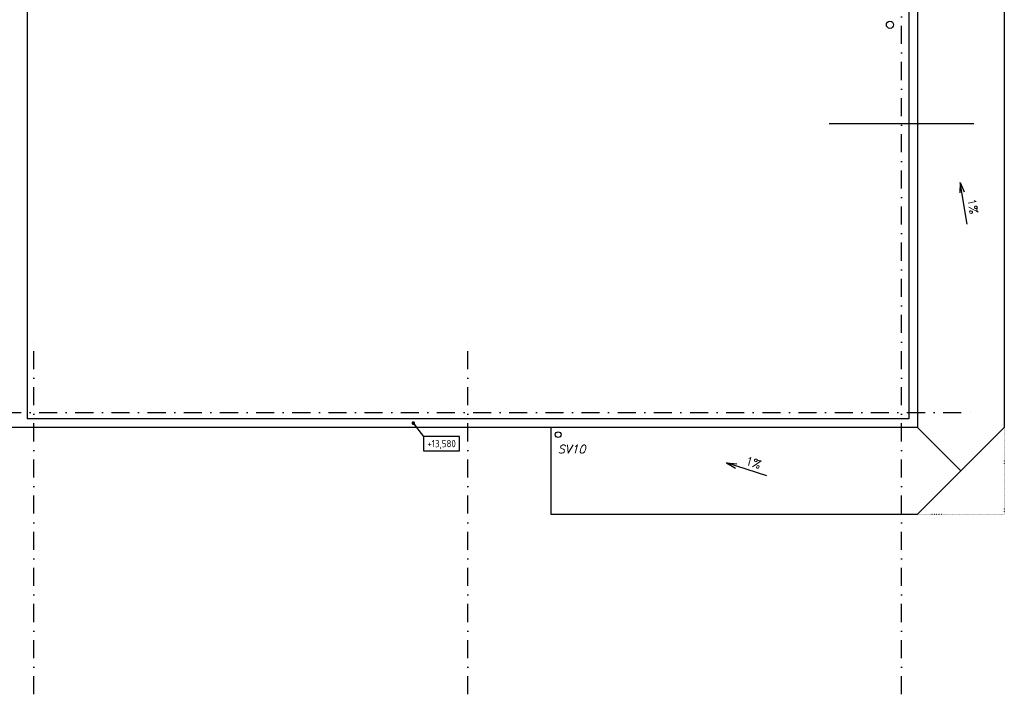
# Model space of a CAD drawing. Header units: millimetres. Extents: x 6435372 to 7248404, y 1559872 to 1886246.
# Tile 77 of 208: x 6803539 to 6817156, y 1841053 to 1850390. Entities that reach past the tile are written whole.
import ezdxf
from ezdxf.enums import TextEntityAlignment as Align

# ---------------------------------------------------------------- set-up
doc = ezdxf.new("R2010")
doc.units = ezdxf.units.MM
doc.linetypes.add('DASHDOT', pattern=[1, 0.5, -0.25, 0, -0.25])
doc.linetypes.add('DOT', pattern=[6.35, 0, -6.35])
doc.layers.add('matrice DPS', color=122, linetype='Continuous')
doc.styles.add('ISO', font='isocp.shx')
doc.styles.add('KURZIVA', font='italic__.ttf')
doc.styles.get("Standard").update_dxf_attribs({"font": 'romans.shx'})
doc.dimstyles.new('CADKON', dxfattribs={"dimscale": 100, "dimtxt": 2.2, "dimasz": 2.5, "dimexe": 1.8, "dimexo": 5, "dimgap": 0.6, "dimtad": 1, "dimrnd": 1, "dimtxsty": 'Standard', "dimblk1": 'OBLIQUE', "dimblk2": 'OBLIQUE', "dimsah": 1, "dimcen": 2.5, "dimadec": 1, "dimazin": 2, "dimtfac": 1, "dimtdec": 4, "dimtix": 1, "dimtmove": 2, "dimatfit": 3, "dimldrblk": 'OPEN30', "dimfxl": 5, "dimfxlon": 1, "dimtolj": 1, "dimarcsym": 0})

# ---------------------------------------------------------------- blocks, each defined once
blk = doc.blocks.new('_Oblique')
at = {"color": 0, "lineweight": -2}
blk.add_line((-0.5, -0.5), (0.5, 0.5), dxfattribs=at)
blk = doc.blocks.new('*U1044')
at = {"color": 0, "linetype": 'ByBlock', "lineweight": -2}
blk.add_lwpolyline([(-5, -2), (5, -2), (5, 2), (-5, 2), (-5, -2)], dxfattribs=at)

msp = doc.modelspace()

# ---------------------------------------------------------------- linework, layer by layer
at = {"layer": 'matrice DPS', "linetype": 'DASHDOT', "ltscale": 500}
for p, q in [((6815736.3, 1841052.6), (6815736.3, 1877951.8)), ((6803736.3, 1841052.6), (6803736.3, 1845951.8)), ((6809736.3, 1841052.6), (6809736.3, 1845951.8)), ((6793806, 1844951.8), (6816736.3, 1844951.8))]:
    msp.add_line(p, q, dxfattribs=at)
at = {"layer": 'matrice DPS'}
for p, q in [((6803641.3, 1854701.8), (6803641.3, 1844866.3)), ((6815836.3, 1854701.8), (6815836.3, 1844866.3)), ((6815956.3, 1854701.8), (6815956.3, 1844746.3)), ((6817156.3, 1853451.8), (6817156.3, 1844746.3)), ((6814736.3, 1848951.8), (6816736.3, 1848951.8)), ((6816546.1, 1848135.8), (6816538.9, 1847995.2)), ((6816643, 1847561.9), (6816546.1, 1848135.8)), ((6816546.1, 1848135.8), (6816599.1, 1848005.4)), ((6815836.3, 1844866.3), (6803641.3, 1844866.3)), ((6815956.3, 1844746.3), (6799016.3, 1844746.3)), ((6810886.3, 1844746.3), (6810886.3, 1843546.3)), ((6816556.3, 1844146.3), (6815956.3, 1844746.3)), ((6815956.3, 1843546.3), (6817156.3, 1844746.3)), ((6813869.9, 1844077.7), (6813315.3, 1844254.4)), ((6813315.3, 1844254.4), (6813437, 1844183.6)), ((6813315.3, 1844254.4), (6813455.5, 1844241.7)), ((6810886.3, 1843546.3), (6815956.3, 1843546.3))]:
    msp.add_line(p, q, dxfattribs=at)
at = {"layer": 'matrice DPS', "linetype": 'DOT'}
for p in [(6817156.3, 1844746.3), (6815956.3, 1843546.3)]:
    msp.add_line(p, (6817156.3, 1843546.3), dxfattribs=at)
at = {"layer": 'matrice DPS'}
for centre, radius in [((6815575, 1850319.6), 50), ((6810986.3, 1844646.3), 40)]:
    msp.add_circle(centre, radius, dxfattribs=at)

# ---------------------------------------------------------------- block references
ref = msp.add_blockref('*U1044', (6809373.8, 1844522.5), dxfattribs=dict(at, xscale=50, yscale=50, zscale=50))
ref.add_attrib('Výška', '+13,580', dxfattribs={"layer": '0', "color": 0, "linetype": 'ByBlock', "lineweight": -2, "height": 100, "style": 'ISO'}).set_placement((6809373.8, 1844522.5), align=Align.MIDDLE_CENTER)

# ---------------------------------------------------------------- texts
for rotation, p in [(279.58676, (6816646, 1847905.6)), (342.32449, (6813565.8, 1844237.8))]:
    msp.add_text('1%', height=115, rotation=rotation, dxfattribs=at).set_placement(p)
at = {"layer": 'matrice DPS', "style": 'KURZIVA'}
msp.add_text('SV10', height=115, dxfattribs=at).set_placement((6810980.8, 1844388.7))

# ---------------------------------------------------------------- leaders
at = {"layer": 'matrice DPS'}
msp.add_leader([(6808982.9, 1844806.3), (6809123.8, 1844622.5)], dimstyle='CADKON', override={"dimscale": 50, "dimasz": 1, "dimldrblk": 'Dot'}, dxfattribs=at)

doc.saveas('drawing.dxf')
